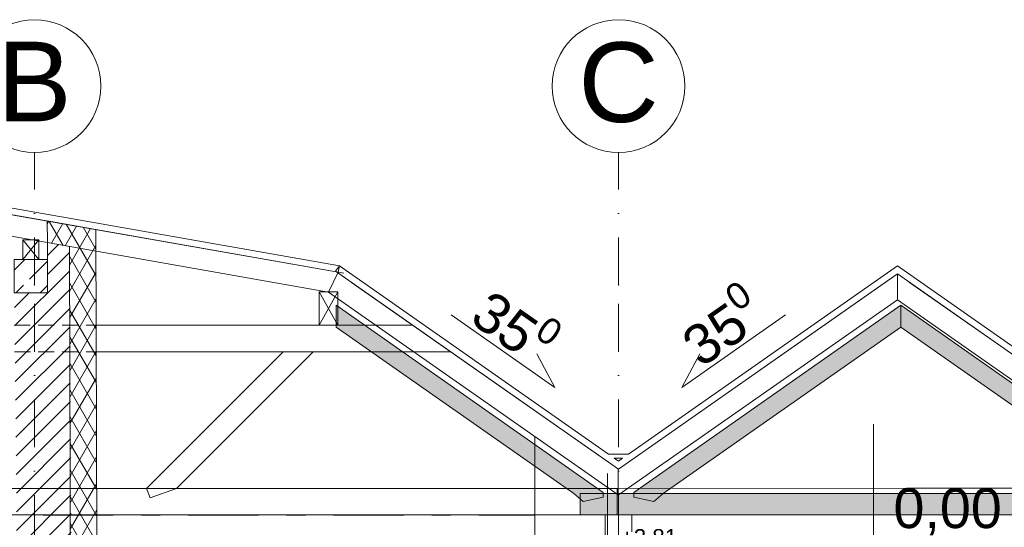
# Model space of a CAD drawing. Header units: millimetres. Extents: x -68772 to 137055, y -73300 to 19650.
# Tile 5 of 212: x -22044 to -14629, y -66309 to -62484. Entities that reach past the tile are written whole.
import ezdxf
from ezdxf.enums import TextEntityAlignment as Align

# ---------------------------------------------------------------- set-up
doc = ezdxf.new("R2010")
doc.units = ezdxf.units.MM
doc.header["$MEASUREMENT"] = 0
doc.set_wipeout_variables(frame=1)
for name, pattern in [('Kropki i Kreski', [720, 360, -180, 0, -180]), ('Przerywana gęsta', [180, 120, -60]), ('Przerywana podwójnie', [1093.611073, 529.166651, -211.666656, 141.111112, -211.666656]), ('Wipeout_Contour', [1000, 0, -1000])]:
    doc.linetypes.add(name, pattern=pattern)
for name, color, linetype in [('_drogi geometria', 7, 'Continuous'), ('Nowe_450-Sciana_oporowa_symb__osiowy', 7, 'Continuous'), ('Nowe_inny_obiekt_trwale_zwiazany_z_b', 7, 'Continuous'), ('Nowe_Sections', 7, 'Continuous')]:
    doc.layers.add(name, color=color, linetype=linetype)
for name, color, linetype, lineweight in [('_drogi geometria_Nr_pióra__139', 136, 'Continuous', 18), ('Nowe_0_Pen_No__7_Pen_No__7_Pen_No__7_Pen_No__7_Pen_No__7_Pen_No__7_Nr_pióra__139', 136, 'Continuous', 18), ('Nowe_0_Pen_No__7_Pen_No__7_Pen_No__7_Pen_No__7_Pen_No__7_Pen_No__7_Nr_pióra__214', 214, 'Continuous', 18), ('Nowe_0_Pen_No__7_Pen_No__7_Pen_No__7_Pen_No__7_Pen_No__7_Pen_No__7_Nr_pióra__93', 7, 'Continuous', 20), ('Nowe_450-Sciana_oporowa_symb__osiowy_Nr_pióra__139', 136, 'Continuous', 18), ('Nowe_810-G Ogólne_Nr_pióra__1', 7, 'Continuous', 18), ('Nowe_810-G Ogólne_Nr_pióra__139', 136, 'Continuous', 18), ('Nowe_810-G Ogólne_Nr_pióra__26', 13, 'Continuous', 18), ('Nowe_inny_obiekt_trwale_zwiazany_z_b_Nr_pióra__138', 138, 'Continuous', 18), ('Nowe_Sections_Nr_pióra__10', 230, 'Continuous', 18), ('Nowe_Sections_Nr_pióra__7', 7, 'Continuous', 5), ('Nowe_Walls_Nr_pióra__214', 214, 'Continuous', 18), ('Nowe_WOSZCZALSKI_tekst w ramce_Nr_pióra__7', 7, 'Continuous', 5), ('Walls_Nr_pióra__7', 7, 'Continuous', 5), ('Walls_Nr_pióra__93', 7, 'Continuous', 20)]:
    doc.layers.add(name, color=color, linetype=linetype, lineweight=lineweight)
doc.styles.add('GENERATED_STYLE_1', font='arial.ttf')
doc.styles.add('GENERATED_STYLE_3', font='arial.ttf')

# ---------------------------------------------------------------- blocks, each defined once
blk = doc.blocks.new('Ściana_139', base_point=(-24410.7, -63546.9))
at = {"layer": 'Nowe_450-Sciana_oporowa_symb__osiowy_Nr_pióra__139', "color": 136, "linetype": 'Continuous', "lineweight": 18, "flags": 128}
for points in [[(-24410.7, -63546.9), (-19645.5, -64387.2)], [(-19636.8, -64337.9), (-24410.4, -63496.2)], [(-19645.5, -64387.2), (-19636.8, -64337.9)]]:
    blk.add_lwpolyline(points, dxfattribs=at)
blk = doc.blocks.new('Ściana_145', base_point=(-15434.4, -64337.9))
at = {"layer": 'Nowe_450-Sciana_oporowa_symb__osiowy_Nr_pióra__139', "color": 136, "linetype": 'Continuous', "lineweight": 18, "flags": 128}
for points in [[(-15434.4, -64337.9), (-17460.3, -65756.5)], [(-17535.5, -65870.1), (-15434.4, -64398.9)], [(-17503.1, -65786.5), (-17535.5, -65809.1)]]:
    blk.add_lwpolyline(points, dxfattribs=at)
blk = doc.blocks.new('Ściana_146', base_point=(-15434.4, -64337.9))
at = {"layer": 'Nowe_450-Sciana_oporowa_symb__osiowy_Nr_pióra__139', "color": 136, "linetype": 'Continuous', "lineweight": 18, "flags": 128}
for points in [[(-13408.2, -65756.5), (-15434.4, -64337.9)], [(-15434.4, -64398.9), (-13333, -65870.1)], [(-13333, -65809.1), (-13365.4, -65786.5)]]:
    blk.add_lwpolyline(points, dxfattribs=at)
blk = doc.blocks.new('Ściana_148', base_point=(-19636.8, -64337.9))
at = {"layer": 'Nowe_450-Sciana_oporowa_symb__osiowy_Nr_pióra__139', "color": 136, "linetype": 'Continuous', "lineweight": 18, "flags": 128}
for points in [[(-19636.8, -64337.9), (-19665.5, -64378.9)], [(-17610.6, -65756.5), (-19636.8, -64337.9)], [(-19665.5, -64378.9), (-17535.5, -65870.1)], [(-17535.5, -65809.1), (-17567.8, -65786.5)]]:
    blk.add_lwpolyline(points, dxfattribs=at)
blk = doc.blocks.new('Ściana_149', base_point=(-17567.8, -65786.5))
at = {"layer": 'Nowe_450-Sciana_oporowa_symb__osiowy_Nr_pióra__139', "color": 136, "linetype": 'Continuous', "lineweight": 18, "flags": 128}
for points in [[(-17460.3, -65756.5), (-17610.6, -65756.5)], [(-17567.8, -65786.5), (-17503.1, -65786.5)]]:
    blk.add_lwpolyline(points, dxfattribs=at)
blk = doc.blocks.new('Standardowy znacznik osi_7')
at = {"layer": 'Nowe_inny_obiekt_trwale_zwiazany_z_b_Nr_pióra__138', "color": 138, "linetype": 'Kropki i Kreski', "lineweight": 18}
for p, q in [((1000, 0), (0, 0)), ((1000, 0), (8702.4, 0)), ((8702.4, 0), (9702.4, 0))]:
    blk.add_line(p, q, dxfattribs=at)
at = {"layer": 'Nowe_inny_obiekt_trwale_zwiazany_z_b_Nr_pióra__138', "color": 138, "linetype": 'Continuous', "lineweight": 18}
blk.add_circle((10202.4, 0), 500, dxfattribs=at)
at = {"layer": 'Nowe_inny_obiekt_trwale_zwiazany_z_b_Nr_pióra__138', "color": 138, "linetype": 'Kropki i Kreski', "lineweight": 18}
blk.add_point((8702.4, 0), dxfattribs=at)
blk.add_point((8702.4, 0), dxfattribs=at)
at = {"layer": 'Nowe_inny_obiekt_trwale_zwiazany_z_b_Nr_pióra__138', "color": 138, "lineweight": 18, "style": 'GENERATED_STYLE_1'}
blk.add_attdef('AC_MarkerText_1', text='', height=600, rotation=270, dxfattribs=at).set_placement((10202.4, 29.3), align=Align.MIDDLE_CENTER)
blk = doc.blocks.new('Standardowy znacznik osi_9')
at = {"layer": 'Nowe_inny_obiekt_trwale_zwiazany_z_b_Nr_pióra__138', "color": 138, "linetype": 'Kropki i Kreski', "lineweight": 18}
for p, q in [((1000, 0), (0, 0)), ((1000, 0), (8702.4, 0)), ((8702.4, 0), (9702.4, 0))]:
    blk.add_line(p, q, dxfattribs=at)
at = {"layer": 'Nowe_inny_obiekt_trwale_zwiazany_z_b_Nr_pióra__138', "color": 138, "linetype": 'Continuous', "lineweight": 18}
blk.add_circle((10202.4, 0), 500, dxfattribs=at)
at = {"layer": 'Nowe_inny_obiekt_trwale_zwiazany_z_b_Nr_pióra__138', "color": 138, "linetype": 'Kropki i Kreski', "lineweight": 18}
blk.add_point((8702.4, 0), dxfattribs=at)
blk.add_point((8702.4, 0), dxfattribs=at)
at = {"layer": 'Nowe_inny_obiekt_trwale_zwiazany_z_b_Nr_pióra__138', "color": 138, "lineweight": 18, "style": 'GENERATED_STYLE_1'}
blk.add_attdef('AC_MarkerText_1', text='', height=600, rotation=270, dxfattribs=at).set_placement((10202.4, 34.3), align=Align.MIDDLE_CENTER)
blk = doc.blocks.new('Wymiary_33', base_point=(-15613.6, -66730.2))
at = {"layer": '_drogi geometria_Nr_pióra__139', "color": 136, "linetype": 'Continuous', "lineweight": 18}
for p, q in [((-15613.6, -66730.2), (-15613.6, -65530.2)), ((-15613.6, -66730.2), (-15787.6, -66430.2)), ((-15787.6, -66430.2), (-15613.6, -66430.2)), ((-15613.6, -66430.2), (-14665.4, -66430.2)), ((-15613.6, -66730.2), (-15838.6, -66730.2)), ((-15613.6, -66730.2), (-15388.6, -66730.2))]:
    blk.add_line(p, q, dxfattribs=at)
at = {"layer": '_drogi geometria_Nr_pióra__139', "color": 136, "lineweight": 18, "insert": (-15463.6, -66370.2), "char_height": 300, "attachment_point": 7, "style": 'GENERATED_STYLE_3'}
blk.add_mtext('\\A1;0,00', dxfattribs=at)
blk = doc.blocks.new('Wymiary_41', base_point=(-17617.3, -66704.2))
at = {"layer": 'Nowe_Sections_Nr_pióra__7', "color": 7, "linetype": 'Continuous', "lineweight": 5}
for p, q in [((-17617.3, -66704.2), (-17617.3, -65904.2)), ((-17617.3, -66704.2), (-17733.3, -66504.2)), ((-17733.3, -66504.2), (-17617.3, -66504.2)), ((-17617.3, -66504.2), (-17101.5, -66504.2)), ((-17617.3, -66704.2), (-17767.3, -66704.2)), ((-17617.3, -66704.2), (-17467.3, -66704.2))]:
    blk.add_line(p, q, dxfattribs=at)
at = {"color": 254, "linetype": 'Wipeout_Contour', "lineweight": 0, "ltscale": 274493.570382}
blk.add_wipeout([(-17517.3, -66464.2), (-17101.5, -66464.2), (-17101.5, -66344.2), (-17517.3, -66344.2)], dxfattribs=at).dxf.layer = 'Nowe_Sections'
at = {"layer": 'Nowe_Sections_Nr_pióra__10', "color": 230, "lineweight": 18, "insert": (-17517.3, -66464.2), "char_height": 120, "attachment_point": 7, "style": 'GENERATED_STYLE_3'}
blk.add_mtext('\\A1;+2,81', dxfattribs=at)

msp = doc.modelspace()

# ---------------------------------------------------------------- hatches: boundary and pattern name
at = {"layer": 'Nowe_0_Pen_No__7_Pen_No__7_Pen_No__7_Pen_No__7_Pen_No__7_Pen_No__7_Nr_pióra__139', "linetype": 'Continuous', "lineweight": 18}
h = msp.add_hatch(dxfattribs=at)
h.set_pattern_fill('IZOLACJA_MIĘKKA', color=136, style=0, pattern_type=2)
h.set_pattern_definition([(60, (0, 0), (-86.60254, 50), []), (120, (0, 0), (86.60254, 50), [])])
h.paths.add_polyline_path([(-21653.3, -69516.6), (-21670, -64192.6), (-21835, -64163.6), (-21838.3, -64000.5), (-21470, -64063.5), (-21453.3, -69516.6)])
h = msp.add_hatch(dxfattribs=at)
h.set_pattern_fill('CIĄGLA___PRZERYWANA', color=136, style=0, pattern_type=2)
h.set_pattern_definition([(45, (0, 0), (-183.8478, 183.8478), []), (45, (-91.92, 91.92), (-183.8478, 183.8478), [195, -65])])
h.paths.add_polyline_path([(-22085, -64291.5), (-21835, -64291.5), (-21835, -64541.5), (-22085, -64541.5)])
at = {"layer": 'Nowe_0_Pen_No__7_Pen_No__7_Pen_No__7_Pen_No__7_Pen_No__7_Pen_No__7_Nr_pióra__214', "linetype": 'Continuous', "lineweight": 18}
h = msp.add_hatch(dxfattribs=at)
h.set_pattern_fill('BLOCZKI_CERAMICZNE', color=214, style=0, pattern_type=2)
h.set_pattern_definition([(45, (0, 0), (-70.71068, 70.71068), [])])
h.paths.add_polyline_path([(-21835, -64541.5), (-21835, -64163.6), (-21670, -64192.6), (-21653.3, -66800.2), (-22068.3, -66769.3), (-22068.3, -66216.6), (-22068.3, -66036.6), (-22085, -64541.5)])
at = {"layer": 'Nowe_810-G Ogólne_Nr_pióra__26', "linetype": 'Continuous', "lineweight": 18}
for points in [[(-19660.1, -64635.6), (-17649.7, -66047.2), (-17649.7, -66082.5), (-17799.7, -66113), (-17869.9, -66055), (-19660.1, -64801.2)], [(-15408, -64635.6), (-17418.5, -66047.2), (-17418.5, -66082.5), (-17268.5, -66113), (-17198.3, -66055), (-15408, -64801.2)], [(-15408, -64801.2), (-15408, -64635.6), (-13397.5, -66047.2), (-13397.5, -66082.5), (-13547.5, -66113), (-13617.7, -66055)], [(-4768.9, -66055), (-8780.8, -66055), (-8863.6, -66113), (-9013.6, -66082.5), (-9020, -66055), (-9212.3, -66055), (-9218.2, -66082.5), (-9364.6, -66112.3), (-9447, -66055), (-17822.5, -66055), (-17822.5, -66214.8), (-4768.9, -66214.8)]]:
    msp.add_hatch(color=13, dxfattribs=at).paths.add_polyline_path(points)

# ---------------------------------------------------------------- linework, layer by layer
at = {"layer": 'Nowe_0_Pen_No__7_Pen_No__7_Pen_No__7_Pen_No__7_Pen_No__7_Pen_No__7_Nr_pióra__93', "color": 7, "linetype": 'Continuous', "lineweight": 20, "flags": 128}
for points in [[(-21653.3, -69516.6), (-21670, -64192.6), (-21835, -64163.6), (-21838.3, -64000.5), (-21470, -64063.5), (-21453.3, -69516.6)], [(-22085, -64291.5), (-21835, -64291.5), (-21835, -64541.5), (-22085, -64541.5)], [(-31435.7, -66014.9), (-17544.4, -66014.9), (-17544.4, -66214.8), (-31435.7, -66214.8)]]:
    msp.add_lwpolyline(points, close=True, dxfattribs=at)
at = {"layer": 'Nowe_810-G Ogólne_Nr_pióra__1', "color": 7, "linetype": 'Continuous', "lineweight": 18, "flags": 128}
for points in [[(-19660.1, -64635.6), (-17649.7, -66047.2), (-17649.7, -66082.5), (-17799.7, -66113), (-17869.9, -66055), (-19660.1, -64801.2)], [(-15408, -64635.6), (-17418.5, -66047.2), (-17418.5, -66082.5), (-17268.5, -66113), (-17198.3, -66055), (-15408, -64801.2)], [(-15408, -64801.2), (-15408, -64635.6), (-13397.5, -66047.2), (-13397.5, -66082.5), (-13547.5, -66113), (-13617.7, -66055)], [(-4768.9, -66055), (-8780.8, -66055), (-8863.6, -66113), (-9013.6, -66082.5), (-9020, -66055), (-9212.3, -66055), (-9218.2, -66082.5), (-9364.6, -66112.3), (-9447, -66055), (-17822.5, -66055), (-17822.5, -66214.8), (-4768.9, -66214.8)]]:
    msp.add_lwpolyline(points, close=True, dxfattribs=at)
at = {"layer": 'Nowe_810-G Ogólne_Nr_pióra__139', "color": 136, "linetype": 'Continuous', "lineweight": 18}
for p, q in [((-24410.7, -63546.9), (-19603.4, -64394.6)), ((-24410.7, -63709.4), (-19719.1, -64536.6)), ((-21899.7, -64141.6), (-22019.7, -64141.6)), ((-22019.7, -64141.6), (-22019.7, -64291.6)), ((-22019.7, -64291.6), (-21899.7, -64141.6)), ((-21899.7, -64291.6), (-22019.7, -64141.6)), ((-21899.7, -64291.6), (-21899.7, -64141.6)), ((-22020, -64291.5), (-21900, -64291.5)), ((-19645.5, -64387.2), (-19719.1, -64536.6)), ((-15434.4, -64398.9), (-15434.4, -64594.3)), ((-19544.9, -64463.3), (-17535.5, -65870.1)), ((-15526.3, -64463.3), (-17535.5, -65870.1)), ((-15342.4, -64463.3), (-13333, -65870.1)), ((-19789.1, -64785.5), (-19649.1, -64535.5)), ((-19649.1, -64535.5), (-19789.1, -64535.5)), ((-19649.1, -64785.5), (-19789.1, -64535.5)), ((-19789.1, -64785.5), (-19789.1, -64535.5)), ((-19719.1, -64536.6), (-17536.7, -66064.6)), ((-19649.1, -64785.5), (-19649.1, -64535.5)), ((-15434.4, -64594.3), (-17534.3, -66064.7)), ((-15434.4, -64594.3), (-13334.3, -66064.6)), ((-18794.8, -64707.3), (-18013, -65254.7)), ((-16276.4, -64707.4), (-17058.1, -65254.8)), ((-21467.9, -64785.4), (-19084.7, -64785.5)), ((-19649.1, -64785.5), (-19789.1, -64785.5)), ((-21467.3, -64985.4), (-18799, -64985.5)), ((-20060.6, -64985.5), (-21090, -66014.9)), ((-19834.3, -64985.5), (-20863.8, -66014.9)), ((-18013, -65254.7), (-18150, -65001.7)), ((-17058.1, -65254.8), (-16921.1, -65001.8)), ((-17536.7, -66064.6), (-17536.7, -65870.1)), ((-21664.3, -66014.9), (-21090, -66014.9)), ((-21090, -66014.9), (-21060.3, -66086.6)), ((-21060.3, -66086.6), (-20863.8, -66014.9)), ((-20863.8, -66014.9), (-4506.7, -66014.7)), ((-15364.4, -66014.8), (-11303.2, -66014.8)), ((-21663.6, -66214.8), (-5032.2, -66214.8)), ((-21063.7, -66214.8), (-21065.4, -66216.6)), ((-17634.6, -70614.8), (-17634.6, -66214.8)), ((-17434.6, -66214.8), (-17434.6, -70614.8)), ((-17434.1, -66214.8), (-13434.6, -66214.8))]:
    msp.add_line(p, q, dxfattribs=at)
at = {"layer": 'Nowe_810-G Ogólne_Nr_pióra__139', "color": 136, "linetype": 'Przerywana gęsta', "lineweight": 18}
for p, q in [((-22084.4, -64785.4), (-21467.9, -64785.4)), ((-22083.9, -64985.4), (-21467.3, -64985.4))]:
    msp.add_line(p, q, dxfattribs=at)
at = {"layer": 'Nowe_Walls_Nr_pióra__214', "color": 214, "linetype": 'Continuous', "lineweight": 18}
for p, q in [((-19591.3, -64785.5), (-19819.1, -64785.5)), ((-19363.7, -64785.5), (-19365, -64785.5))]:
    msp.add_line(p, q, dxfattribs=at)
at = {"layer": 'Nowe_Walls_Nr_pióra__214', "color": 214, "linetype": 'Przerywana podwójnie', "lineweight": 18}
msp.add_line((-21868.3, -66216.6), (-18165, -66216.6), dxfattribs=at)
at = {"layer": 'Walls_Nr_pióra__7', "color": 7, "linetype": 'Continuous', "lineweight": 5}
msp.add_line((-18165, -69814.8), (-18165, -65624.7), dxfattribs=at)
at = {"layer": 'Walls_Nr_pióra__93', "color": 7, "linetype": 'Continuous', "lineweight": 20}
for p, q in [((-21835, -64291.5), (-21835, -64163.6)), ((-22085, -64541.5), (-21835, -64541.5))]:
    msp.add_line(p, q, dxfattribs=at)

# ---------------------------------------------------------------- block references
at = {"layer": '_drogi geometria', "color": 136, "linetype": 'Continuous', "lineweight": 18}
msp.add_blockref('Wymiary_33', (-15613.6, -66730.2), dxfattribs=at)
at = {"layer": 'Nowe_450-Sciana_oporowa_symb__osiowy', "color": 136, "lineweight": 18}
for name, p in [('Ściana_139', (-24410.7, -63546.9)), ('Ściana_148', (-19636.8, -64337.9)), ('Ściana_145', (-15434.4, -64337.9)), ('Ściana_146', (-15434.4, -64337.9)), ('Ściana_149', (-17567.8, -65786.5))]:
    msp.add_blockref(name, p, dxfattribs=at)
at = {"layer": 'Nowe_inny_obiekt_trwale_zwiazany_z_b', "color": 27, "linetype": 'Continuous', "lineweight": 5}
ref = msp.add_blockref('Standardowy znacznik osi_9', (-21933, -73186.3), dxfattribs=dict(at, zscale=1000, rotation=90))
ref.add_attrib('AC_MarkerText_1', 'B', dxfattribs={"layer": 'Nowe_inny_obiekt_trwale_zwiazany_z_b_Nr_pióra__138', "color": 138, "lineweight": 18, "height": 600, "style": 'GENERATED_STYLE_1'}).set_placement((-21933, -62949.6), align=Align.MIDDLE_CENTER)
ref = msp.add_blockref('Standardowy znacznik osi_7', (-17534.1, -73186.3), dxfattribs=dict(at, zscale=1000, rotation=90))
ref.add_attrib('AC_MarkerText_1', 'C', dxfattribs={"layer": 'Nowe_inny_obiekt_trwale_zwiazany_z_b_Nr_pióra__138', "color": 138, "lineweight": 18, "height": 600, "style": 'GENERATED_STYLE_1'}).set_placement((-17534.1, -62954.5), align=Align.MIDDLE_CENTER)

# ---------------------------------------------------------------- texts
at = {"layer": 'Nowe_WOSZCZALSKI_tekst w ramce_Nr_pióra__7', "color": 7, "linetype": 'Continuous', "lineweight": 5, "char_height": 300, "attachment_point": 5, "style": 'GENERATED_STYLE_1'}
for insert, rotation in [((-16744.8, -64810.3), 35), ((-18326.4, -64810.3), 325.00246)]:
    msp.add_mtext('\\A1;35{\\H0.66x;\\S0^  ;}', dxfattribs=dict(at, insert=insert, rotation=rotation))

# ---------------------------------------------------------------- next in the draw order: block references
at = {"layer": 'Nowe_Sections', "color": 7, "linetype": 'Continuous', "lineweight": 5}
msp.add_blockref('Wymiary_41', (-17617.3, -66704.2), dxfattribs=at)

doc.saveas('drawing.dxf')
